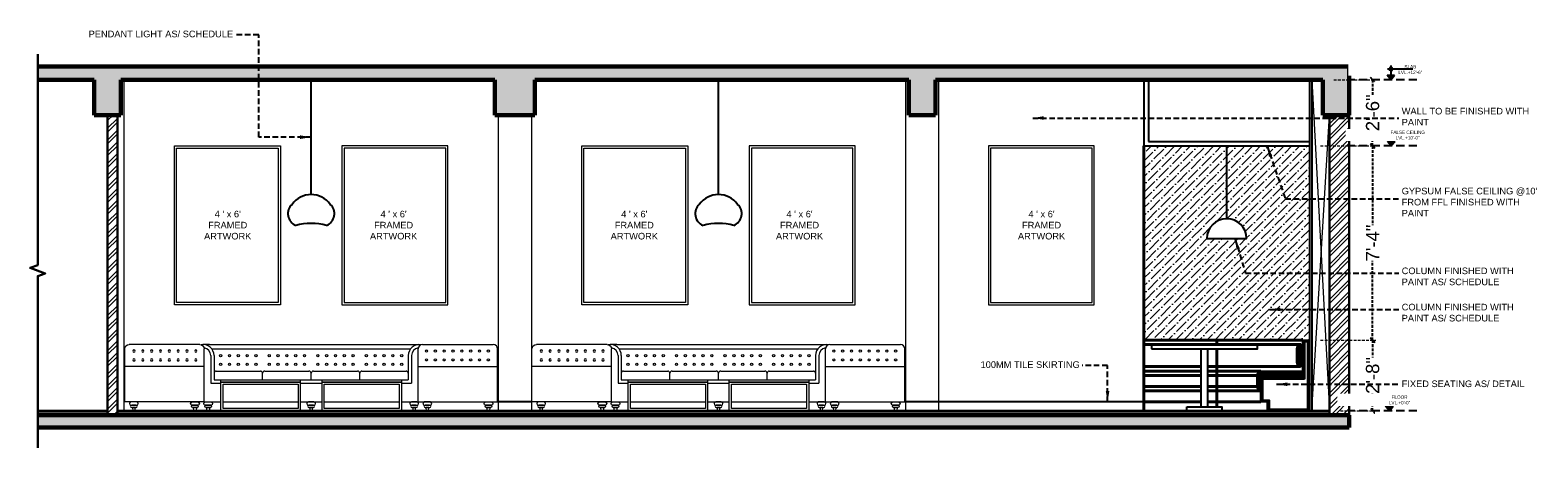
# Model space of a CAD drawing. Header units: inches. Extents: x 105152 to 158499, y 12149 to 30915.
# Tile 12 of 256: x 119772 to 120455, y 17111 to 17301. Entities that reach past the tile are written whole.
import ezdxf

# ---------------------------------------------------------------- set-up
doc = ezdxf.new("R2010")
doc.units = ezdxf.units.IN
doc.header["$MEASUREMENT"] = 0
doc.header["$PDMODE"] = 34
doc.linetypes.add('HIDDEN', pattern=[0.375, 0.25, -0.125])
doc.linetypes.add('HIDDEN2', pattern=[0.1875, 0.125, -0.0625])
for name, color, linetype, lineweight in [('HATCH', 253, 'Continuous', 0), ('PD_BRICK WALL_230', 4, 'Continuous', 50), ('PD_COLUMN', 2, 'Continuous', 60), ('PD_ELEVATION_03', 80, 'Continuous', 25), ('PD_ELEVATION_05', 50, 'Continuous', 40), ('PD_FIXTURE', 21, 'Continuous', 25), ('PD_FURNITURE_FIX', 20, 'Continuous', 18), ('PD_FURNITURE_LOOSE', 20, 'Continuous', 18), ('PD_HATCH', 45, 'Continuous', 9), ('TEXT', 7, 'Continuous', 15), ('TEXTOS', 174, 'Continuous', 25)]:
    doc.layers.add(name, color=color, linetype=linetype, lineweight=lineweight)
for name, color, linetype in [('PD_025_TEXT', 61, 'Continuous'), ('PD_DIMENSION', 101, 'Continuous'), ('PD_LIGHTING', 23, 'Continuous')]:
    doc.layers.add(name, color=color, linetype=linetype)
doc.styles.add('Arial', font='GOTHIC.TTF')
doc.styles.get("Standard").update_dxf_attribs({"font": 'arial.ttf', "height": 6})
doc.dimstyles.new('Civil', dxfattribs={"dimscale": 0.9999999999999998, "dimtxt": 9, "dimasz": 2, "dimexe": 2, "dimexo": 2, "dimgap": 0.09, "dimtad": 0, "dimdec": 0, "dimzin": 0, "dimdsep": 46, "dimlunit": 4, "dimtxsty": 'Arial', "dimblk": 'CLOSEDBLANK', "dimcen": 0, "dimclrd": 8, "dimclre": 8, "dimclrt": 7, "dimadec": 0, "dimazin": 0, "dimtfac": 0.9999999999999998, "dimtdec": 0, "dimtofl": 0, "dimtmove": 0, "dimatfit": 3, "dimfxl": 0.18, "dimtolj": 1, "dimtzin": 0, "dimarcsym": 1})
doc.dimstyles.new('Copy of MONTY-1', dxfattribs={"dimtxt": 6, "dimasz": 6, "dimexe": 1.625, "dimexo": 9.125, "dimgap": 0.09, "dimtad": 0, "dimdec": 1, "dimzin": 0, "dimdsep": 46, "dimlunit": 4, "dimtxsty": 'Standard', "dimblk": 'OBLIQUE', "dimcen": 1.125, "dimadec": 0, "dimazin": 0, "dimtfac": 1, "dimtdec": 1, "dimtofl": 0, "dimtmove": 0, "dimatfit": 3, "dimfxl": 7, "dimfxlon": 1, "dimtolj": 1, "dimtzin": 0, "dimlwe": 15, "dimarcsym": 1})

# ---------------------------------------------------------------- blocks, each defined once
blk = doc.blocks.new('sidesfoa4')
for p, q in [((-36.00000000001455, -6.615114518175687), (-36.00000000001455, 17.38488548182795)), ((-34.00000000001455, 19.38488548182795), (-2.000000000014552, 19.38488548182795)), ((-1.455191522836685e-11, -6.615114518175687), (-1.455191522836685e-11, 17.38488548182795)), ((-36.00000000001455, 9.485905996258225), (-1.455191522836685e-11, 9.485905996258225)), ((-36.00000000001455, -6.615114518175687), (-1.455191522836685e-11, -6.615114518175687))]:
    blk.add_line(p, q)
for points in [[(-30.58337382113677, -6.615114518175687), (-33.08337382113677, -6.615114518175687, 1), (-33.08337382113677, -8.115114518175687), (-30.58337382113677, -8.115114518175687, 1)], [(-5.416626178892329, -6.615114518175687), (-2.916626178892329, -6.615114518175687, -1), (-2.916626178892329, -8.115114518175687), (-5.416626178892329, -8.115114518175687, -1)], [(-30.83337382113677, -8.115114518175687), (-32.83337382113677, -8.115114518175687, 1), (-32.83337382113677, -9.115114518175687), (-30.83337382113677, -9.115114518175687, 1)], [(-5.166626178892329, -8.115114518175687), (-3.166626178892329, -8.115114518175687, -1), (-3.166626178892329, -9.115114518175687), (-5.166626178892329, -9.115114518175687, -1)]]:
    blk.add_lwpolyline(points, format="xyb", close=True)
for points in [[(-31.13216853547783, -9.115114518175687), (-32.53457910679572, -9.115114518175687), (-32.30780884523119, -10.61511451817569), (-31.35893879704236, -10.61511451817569)], [(-4.867831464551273, -9.115114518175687), (-3.465420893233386, -9.115114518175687), (-3.692191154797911, -10.61511451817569), (-4.641061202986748, -10.61511451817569)]]:
    blk.add_lwpolyline(points, close=True)
for centre in [(-32.2060339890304, 16.44111535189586), (-28.2060339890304, 16.44111535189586), (-24.2060339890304, 16.44111535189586), (-20.2060339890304, 16.44111535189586), (-16.2060339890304, 16.44111535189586), (-12.2060339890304, 16.44111535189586), (-8.206033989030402, 16.44111535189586), (-4.206033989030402, 16.44111535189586), (-32.2060339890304, 12.44111535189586), (-28.2060339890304, 12.44111535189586), (-24.2060339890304, 12.44111535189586), (-20.2060339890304, 12.44111535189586), (-16.2060339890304, 12.44111535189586), (-12.2060339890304, 12.44111535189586), (-8.206033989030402, 12.44111535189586), (-4.206033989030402, 12.44111535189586)]:
    blk.add_circle(centre, 0.5)
for centre, start, end in [((-34.00000000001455, 17.38488548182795), 90, 180), ((-2.000000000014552, 17.38488548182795), 0, 90)]:
    blk.add_arc(centre, 2, start, end)
blk = doc.blocks.new('sofasetelevat')
at = {"layer": 'PD_FURNITURE_FIX'}
for p, q in [((-36, 0), (-36, 24.00000000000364)), ((-34, 26.00000000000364), (-2, 26.00000000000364)), ((0, 0), (0, 24.00000000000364)), ((-36, 16.10102051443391), (0, 16.10102051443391)), ((-36, 0), (0, 0))]:
    blk.add_line(p, q, dxfattribs=at)
for points in [[(-125.381238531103, 10), (-89.38123853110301, 10), (-89.38123853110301, 9), (-125.381238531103, 9)], [(-125.381238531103, 9), (-89.38123853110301, 9), (-89.38123853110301, -4), (-125.381238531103, -4)], [(-124.381238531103, 8), (-90.38123853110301, 8), (-90.38123853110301, -3), (-124.381238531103, -3)], [(-79.55172212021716, 10), (-43.55172212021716, 10), (-43.55172212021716, 9), (-79.55172212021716, 9)], [(-79.55172212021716, 9), (-43.55172212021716, 9), (-43.55172212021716, -4), (-79.55172212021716, -4)], [(-78.55172212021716, 8), (-44.55172212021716, 8), (-44.55172212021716, -3), (-78.55172212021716, -3)], [(-31.13216853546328, -2.5), (-32.53457910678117, -2.5), (-32.30780884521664, -4), (-31.3589387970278, -4)], [(-4.867831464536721, -2.5), (-3.465420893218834, -2.5), (-3.692191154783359, -4), (-4.641061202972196, -4)]]:
    blk.add_lwpolyline(points, close=True, dxfattribs=at)
for points in [[(-30.58337382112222, 0), (-33.08337382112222, 0, 1), (-33.08337382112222, -1.5), (-30.58337382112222, -1.5, 1)], [(-5.416626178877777, 0), (-2.916626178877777, 0, -1), (-2.916626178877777, -1.5), (-5.416626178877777, -1.5, -1)], [(-30.83337382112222, -1.5), (-32.83337382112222, -1.5, 1), (-32.83337382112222, -2.5), (-30.83337382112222, -2.5, 1)], [(-5.166626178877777, -1.5), (-3.166626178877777, -1.5, -1), (-3.166626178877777, -2.5), (-5.166626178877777, -2.5, -1)]]:
    blk.add_lwpolyline(points, format="xyb", close=True, dxfattribs=at)
for centre in [(-32.20603398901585, 23.05622987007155), (-28.20603398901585, 23.05622987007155), (-24.20603398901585, 23.05622987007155), (-20.20603398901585, 23.05622987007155), (-16.20603398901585, 23.05622987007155), (-12.20603398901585, 23.05622987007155), (-8.20603398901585, 23.05622987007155), (-4.20603398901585, 23.05622987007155), (-32.20603398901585, 19.05622987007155), (-28.20603398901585, 19.05622987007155), (-24.20603398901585, 19.05622987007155), (-20.20603398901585, 19.05622987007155), (-16.20603398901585, 19.05622987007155), (-12.20603398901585, 19.05622987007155), (-8.20603398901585, 19.05622987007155), (-4.20603398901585, 19.05622987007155)]:
    blk.add_circle(centre, 0.5, dxfattribs=at)
for centre, start, end in [((-34, 24.00000000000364), 90, 180), ((-2, 24.00000000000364), 0, 90)]:
    blk.add_arc(centre, 2, start, end, dxfattribs=at)
at = {"layer": 'PD_HATCH'}
for p, q in [((-130.4664803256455, 26.00000000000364), (-133.4664803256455, 26.00000000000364)), ((-130.4664803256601, 26.00000000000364), (-38.46648032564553, 26.00000000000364)), ((-129.9664803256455, 21.00000000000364), (-129.9664803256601, 8.499999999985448)), ((-129.4664803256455, 24.00000000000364), (-39.46648032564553, 24.00000000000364)), ((-128.4664803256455, 21.00000000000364), (-128.4664803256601, 10.00000000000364)), ((-40.46648032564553, 21.00000000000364), (-40.46648032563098, 10.00000000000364)), ((-38.96648032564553, 21.00000000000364), (-38.96648032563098, 8.499999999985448)), ((-38.46648032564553, 26.00000000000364), (-35.46648032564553, 26.00000000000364)), ((-127.4664803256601, 14.00000000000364), (-107.4664803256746, 14.00000000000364)), ((-105.4664803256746, 14.00000000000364), (-85.46648032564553, 14.00000000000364)), ((-83.46648032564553, 14.00000000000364), (-63.46648032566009, 14.00000000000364)), ((-61.46648032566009, 14.00000000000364), (-41.46648032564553, 14.00000000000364)), ((-129.966480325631, 8.499999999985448), (-125.381238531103, 8.499999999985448)), ((-128.4664803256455, 10), (-40.46648032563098, 10.00000000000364)), ((-106.4664803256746, 10.00000000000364), (-106.4664803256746, 13.00000000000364)), ((-89.38123853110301, 8.499999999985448), (-79.55172212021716, 8.499999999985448)), ((-84.46648032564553, 10.00000000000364), (-84.46648032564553, 13.00000000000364)), ((-62.46648032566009, 10.00000000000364), (-62.46648032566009, 13.00000000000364)), ((-43.55172212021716, 8.499999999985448), (-38.96648032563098, 8.499999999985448)), ((-132.4664803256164, 3.637978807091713e-12), (-125.381238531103, 3.637978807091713e-12)), ((-124.381238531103, 3.637978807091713e-12), (-90.38123853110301, 3.637978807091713e-12)), ((-89.38123853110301, 3.637978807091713e-12), (-79.55172212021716, 3.637978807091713e-12)), ((-78.55172212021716, 3.637978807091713e-12), (-44.55172212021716, 3.637978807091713e-12)), ((-43.55172212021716, 3.637978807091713e-12), (-36, 3.637978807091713e-12))]:
    blk.add_line(p, q, dxfattribs=at)
for points in [[(-132.3536505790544, 0), (-129.8536505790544, 0, -1), (-129.8536505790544, -1.5), (-132.3536505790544, -1.5, -1)], [(-83.21648032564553, 3.637978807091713e-12), (-85.71648032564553, 3.637978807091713e-12, 1), (-85.71648032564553, -1.499999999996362), (-83.21648032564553, -1.499999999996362, 1)], [(-36.57931007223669, 0), (-39.07931007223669, 0, 1), (-39.07931007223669, -1.5), (-36.57931007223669, -1.5, 1)], [(-132.1036505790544, -1.5), (-130.1036505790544, -1.5, -1), (-130.1036505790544, -2.5), (-132.1036505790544, -2.5, -1)], [(-83.46648032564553, -1.499999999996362), (-85.46648032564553, -1.499999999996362, 1), (-85.46648032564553, -2.499999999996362), (-83.46648032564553, -2.499999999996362, 1)], [(-36.82931007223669, -1.5), (-38.82931007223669, -1.5, 1), (-38.82931007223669, -2.5), (-36.82931007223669, -2.5, 1)]]:
    blk.add_lwpolyline(points, format="xyb", close=True, dxfattribs=at)
for points in [[(-131.8048558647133, -2.5), (-130.4024452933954, -2.5), (-130.62921555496, -4), (-131.5780856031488, -4)], [(-83.76527503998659, -2.499999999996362), (-85.16768561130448, -2.499999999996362), (-84.94091534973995, -3.999999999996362), (-83.99204530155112, -3.999999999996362)], [(-37.12810478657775, -2.5), (-38.53051535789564, -2.5), (-38.30374509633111, -4), (-37.35487504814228, -4)]]:
    blk.add_lwpolyline(points, close=True, dxfattribs=at)
for centre in [(-125.4664803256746, 21.00000000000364), (-121.4664803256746, 21.00000000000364), (-117.4664803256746, 21.00000000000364), (-113.4664803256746, 21.00000000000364), (-109.4664803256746, 21.00000000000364), (-103.4664803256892, 21.00000000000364), (-99.46648032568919, 21.00000000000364), (-95.46648032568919, 21.00000000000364), (-91.46648032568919, 21.00000000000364), (-87.46648032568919, 21.00000000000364), (-81.46648032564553, 21.00000000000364), (-77.46648032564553, 21.00000000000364), (-73.46648032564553, 21.00000000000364), (-69.46648032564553, 21.00000000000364), (-65.46648032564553, 21.00000000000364), (-59.46648032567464, 21.00000000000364), (-55.46648032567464, 21.00000000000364), (-51.46648032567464, 21.00000000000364), (-47.46648032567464, 21.00000000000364), (-43.46648032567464, 21.00000000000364), (-125.4664803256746, 17.00000000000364), (-121.4664803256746, 17.00000000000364), (-117.4664803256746, 17.00000000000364), (-113.4664803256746, 17.00000000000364), (-109.4664803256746, 17.00000000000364), (-103.4664803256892, 17.00000000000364), (-99.46648032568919, 17.00000000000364), (-95.46648032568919, 17.00000000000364), (-91.46648032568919, 17.00000000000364), (-87.46648032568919, 17.00000000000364), (-81.46648032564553, 17.00000000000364), (-77.46648032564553, 17.00000000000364), (-73.46648032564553, 17.00000000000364), (-69.46648032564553, 17.00000000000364), (-65.46648032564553, 17.00000000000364), (-59.46648032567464, 17.00000000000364), (-55.46648032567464, 17.00000000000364), (-51.46648032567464, 17.00000000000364), (-47.46648032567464, 17.00000000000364), (-43.46648032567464, 17.00000000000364)]:
    blk.add_circle(centre, 0.5, dxfattribs=at)
for centre, radius, start, end in [((-133.4664803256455, 21.00000000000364), 5, 0, 100.3754848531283), ((-133.4664803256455, 21.00000000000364), 3.5, 0, 82.14735998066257), ((-35.46648032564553, 21.00000000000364), 5, 79.6245151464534, 180), ((-35.46648032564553, 21.00000000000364), 3.5, 97.85264001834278, 180), ((-127.4664803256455, 13.00000000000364), 1, 90, 180), ((-107.4664803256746, 13.00000000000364), 1, 0, 90), ((-105.4664803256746, 13.00000000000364), 1, 90, 180), ((-85.46648032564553, 13.00000000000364), 1, 0, 90), ((-83.46648032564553, 13.00000000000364), 1, 90, 180), ((-63.46648032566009, 13.00000000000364), 1, 0, 90), ((-61.46648032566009, 13.00000000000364), 1, 90, 180), ((-41.46648032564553, 13.00000000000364), 1, 0, 90), ((-132.4664803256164, 2.00000000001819), 2, 256.5120909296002, 270)]:
    blk.add_arc(centre, radius, start, end, dxfattribs=at)
at = {"layer": 'PD_FURNITURE_FIX', "xscale": -1}
blk.add_blockref('sidesfoa4', (-168.9329606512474, 6.615114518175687), dxfattribs=at)
blk = doc.blocks.new('_OBLIQUE')
at = {"color": 0, "linetype": 'ByBlock'}
blk.add_line((-0.5, -0.5), (0.5, 0.5), dxfattribs=at)
blk = doc.blocks.new('*D145')
at = {"layer": 'Defpoints', "color": 0, "linetype": 'HIDDEN2', "ltscale": 10, "transparency": 16777216}
for p in [(120351.3909863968, 17160.26887521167), (120379.9802324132, 17160.26887521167), (120360.3909863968, 17128.26861039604)]:
    blk.add_point(p, dxfattribs=at)
at = {"layer": 'PD_DIMENSION', "color": 0, "linetype": 'HIDDEN2', "lineweight": 15, "ltscale": 10, "transparency": 16777216}
for p, q in [((120356.3909863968, 17160.26887521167), (120381.4802324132, 17160.26887521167)), ((120365.3909863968, 17128.26861039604), (120381.4802324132, 17128.26861039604))]:
    blk.add_line(p, q, dxfattribs=at)
at = {"layer": 'PD_DIMENSION', "color": 0, "linetype": 'HIDDEN2', "lineweight": -2, "ltscale": 10, "transparency": 16777216}
for p, q in [((120379.9802324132, 17160.26887521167), (120379.9802324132, 17152.38466367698)), ((120379.9802324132, 17128.26861039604), (120379.9802324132, 17136.15282193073))]:
    blk.add_line(p, q, dxfattribs=at)
at = {"layer": 'PD_DIMENSION', "color": 0, "linetype": 'HIDDEN2', "lineweight": -2, "ltscale": 10, "transparency": 16777216, "xscale": 2, "yscale": 2, "zscale": 2}
for p, rotation in [((120379.9802324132, 17160.26887521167), 90), ((120379.9802324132, 17128.26861039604), 270)]:
    blk.add_blockref('_OBLIQUE', p, dxfattribs=dict(at, rotation=rotation))
at = {"layer": 'PD_DIMENSION', "color": 0, "linetype": 'HIDDEN2', "ltscale": 10, "transparency": 16777216, "insert": (120379.9802324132, 17144.26874280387), "char_height": 6, "attachment_point": 5, "rotation": 90}
blk.add_mtext('\\A1;2\'-8"', dxfattribs=at)
blk = doc.blocks.new('*D146')
at = {"layer": 'Defpoints', "color": 0, "linetype": 'HIDDEN2', "ltscale": 10, "transparency": 16777216}
for p in [(120351.3909863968, 17248.26861039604), (120379.9802324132, 17248.26861039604), (120351.3909863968, 17160.26887521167)]:
    blk.add_point(p, dxfattribs=at)
at = {"layer": 'PD_DIMENSION', "color": 0, "linetype": 'HIDDEN2', "lineweight": 15, "ltscale": 10, "transparency": 16777216}
for p, q in [((120356.3909863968, 17248.26861039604), (120381.4802324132, 17248.26861039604)), ((120356.3909863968, 17160.26887521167), (120381.4802324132, 17160.26887521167))]:
    blk.add_line(p, q, dxfattribs=at)
at = {"layer": 'PD_DIMENSION', "color": 0, "linetype": 'HIDDEN2', "lineweight": -2, "ltscale": 10, "transparency": 16777216}
for p, q in [((120379.9802324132, 17248.26861039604), (120379.9802324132, 17212.30894744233)), ((120379.9802324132, 17160.26887521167), (120379.9802324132, 17196.22853816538))]:
    blk.add_line(p, q, dxfattribs=at)
at = {"layer": 'PD_DIMENSION', "color": 0, "linetype": 'HIDDEN2', "lineweight": -2, "ltscale": 10, "transparency": 16777216, "xscale": 2, "yscale": 2, "zscale": 2}
for p, rotation in [((120379.9802324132, 17248.26861039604), 90), ((120379.9802324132, 17160.26887521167), 270)]:
    blk.add_blockref('_OBLIQUE', p, dxfattribs=dict(at, rotation=rotation))
at = {"layer": 'PD_DIMENSION', "color": 0, "linetype": 'HIDDEN2', "ltscale": 10, "transparency": 16777216, "insert": (120379.9802324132, 17204.26874280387), "char_height": 6, "attachment_point": 5, "rotation": 90}
blk.add_mtext('\\A1;7\'-4"', dxfattribs=at)
blk = doc.blocks.new('*D147')
at = {"layer": 'Defpoints', "color": 0, "linetype": 'HIDDEN2', "ltscale": 10, "transparency": 16777216}
for p in [(120357.3909863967, 17278.26861039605), (120379.9802324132, 17278.26861039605), (120351.3909863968, 17248.26861039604)]:
    blk.add_point(p, dxfattribs=at)
at = {"layer": 'PD_DIMENSION', "color": 0, "linetype": 'HIDDEN2', "lineweight": 15, "ltscale": 10, "transparency": 16777216}
for p, q in [((120362.3909863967, 17278.26861039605), (120381.4802324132, 17278.26861039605)), ((120356.3909863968, 17248.26861039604), (120381.4802324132, 17248.26861039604))]:
    blk.add_line(p, q, dxfattribs=at)
at = {"layer": 'PD_DIMENSION', "color": 0, "linetype": 'HIDDEN2', "lineweight": -2, "ltscale": 10, "transparency": 16777216}
for p, q in [((120379.9802324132, 17278.26861039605), (120379.9802324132, 17271.38453126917)), ((120379.9802324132, 17248.26861039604), (120379.9802324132, 17255.15268952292))]:
    blk.add_line(p, q, dxfattribs=at)
at = {"layer": 'PD_DIMENSION', "color": 0, "linetype": 'HIDDEN2', "lineweight": -2, "ltscale": 10, "transparency": 16777216, "xscale": 2, "yscale": 2, "zscale": 2}
for p, rotation in [((120379.9802324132, 17278.26861039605), 90), ((120379.9802324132, 17248.26861039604), 270)]:
    blk.add_blockref('_OBLIQUE', p, dxfattribs=dict(at, rotation=rotation))
at = {"layer": 'PD_DIMENSION', "color": 0, "linetype": 'HIDDEN2', "ltscale": 10, "transparency": 16777216, "insert": (120379.9802324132, 17263.26861039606), "char_height": 6, "attachment_point": 5, "rotation": 90}
blk.add_mtext('\\A1;2\'-6"', dxfattribs=at)
blk = doc.blocks.new('fvdf')
at = {"layer": 'HATCH', "ltscale": 3}
blk.add_hatch(color=256, dxfattribs=at).paths.add_polyline_path([(763.2517716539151, -477.8696567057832), (766.6622229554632, -477.8696567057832), (764.9569973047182, -479.8972577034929)])
at = {"layer": 'TEXTOS', "color": 6}
for p, q in [((755.0541245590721, -475.0616274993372), (766.5194163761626, -475.0616274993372)), ((764.9569973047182, -479.8972577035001), (763.2517716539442, -477.8696567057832)), ((766.6622229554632, -477.8696567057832), (763.2517716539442, -477.8696567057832)), ((764.9569973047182, -473.4992084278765), (764.9569973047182, -477.8696567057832)), ((764.9569973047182, -479.8972577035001), (766.6622229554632, -477.8696567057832))]:
    blk.add_line(p, q, dxfattribs=at)
blk.add_circle((764.9569973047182, -475.0616274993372), 0.7564807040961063, dxfattribs=at)
at = {"layer": 'TEXTOS', "color": 6, "lineweight": 5}
blk.add_circle((764.9569973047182, -475.0616274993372), 0.6703163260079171, dxfattribs=at)

msp = doc.modelspace()

# ---------------------------------------------------------------- hatches: boundary and pattern name
at = {"layer": 'PD_HATCH'}
h = msp.add_hatch(dxfattribs=at)
h.set_pattern_fill('AR-CONC', color=256)
h.set_pattern_definition([(49.99999999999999, (-1892.561503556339, 0), (7.172601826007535, -0.6275213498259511), [0.75, -8.25]), (355, (-1892.561503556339, 0), (-1.38751333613, 7.521921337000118), [0.6, -6.6]), (100.45144446, (-1891.963786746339, -0.05229344), (5.78508846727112, 6.894399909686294), [0.6374019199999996, -7.011421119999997]), (46.18420000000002, (-1892.561503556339, 2), (10.67241330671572, -1.655192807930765), [1.124999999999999, -12.37499999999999]), (96.63563549, (-1891.672136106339, 1.86206693), (9.346619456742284, 9.741186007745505), [0.95610342, -10.5171376]), (351.1841639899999, (-1892.561503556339, 2), (9.346619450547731, 9.741186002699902), [0.9, -9.90000001]), (21, (-1891.561503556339, 1.5), (5.969070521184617, -4.026188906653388), [0.75, -8.25]), (326.0000000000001, (-1891.561503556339, 1.5), (2.433153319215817, 7.25150045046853), [0.6, -6.6]), (71.45144474, (-1891.064081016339, 1.16448426), (8.402223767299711, 3.225311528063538), [0.6374019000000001, -7.01142112]), (37.50000000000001, (-1892.561503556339, 0), (0.1215985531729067, 3.328938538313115), [0, -6.52, 0, -6.7, 0, -6.625]), (7.499999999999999, (-1892.561503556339, 0), (2.630695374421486, 3.944117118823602), [0, -3.82, 0, -6.37, 0, -2.525]), (327.5, (-1894.791503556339, 0), (5.33822436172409, -0.2255487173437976), [0, -2.5, 0, -7.8, 0, -10.35]), (317.5, (-1895.791503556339, 0), (5.831861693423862, 1.001049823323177), [0, -3.25, 0, -5.18, 0, -7.35])])
h.paths.add_polyline_path([(120369.3909863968, 17284.26861039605), (119775.2790719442, 17284.26861039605), (119775.2790719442, 17278.26861039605), (119800.8909863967, 17278.26861039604), (119800.8909863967, 17262.26861039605), (119812.8909863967, 17262.26861039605), (119812.8909863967, 17278.26861039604), (119982.3909863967, 17278.26861039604), (119982.3909863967, 17262.26861039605), (120000.3909863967, 17262.26861039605), (120000.3909863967, 17278.26861039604), (120169.8909863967, 17278.26861039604), (120169.8909863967, 17262.26861039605), (120181.8909863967, 17262.26861039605), (120181.8909863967, 17278.26861039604), (120357.3909863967, 17278.26861039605), (120357.3909863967, 17262.26861039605), (120369.3909863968, 17262.26861039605)])
h.paths.add_polyline_path([(120369.3909863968, 17126.26861039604), (119775.2790719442, 17126.26861039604), (119775.2790719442, 17120.76861039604), (120369.3909863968, 17120.76861039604)])
h = msp.add_hatch(dxfattribs=at)
h.set_pattern_fill('ANSI32', color=256, scale=10)
h.set_pattern_definition([(45, (-1892.561503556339, 0), (-2.651650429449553, 2.651650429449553), []), (45, (-1890.793736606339, 0), (-2.651650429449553, 2.651650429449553), [])])
h.paths.add_polyline_path([(120369.3909863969, 17262.26861039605), (120360.3909863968, 17262.26861039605), (120360.3909863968, 17126.26861039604), (120369.3909863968, 17126.26861039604)])
h.paths.add_polyline_path([(119811.3910292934, 17262.26861039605), (119806.8910292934, 17262.26861039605), (119806.8910292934, 17126.26861039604), (119811.3910292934, 17126.26861039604)])
h = msp.add_hatch(dxfattribs=at)
h.set_pattern_fill('ANSI36', color=256, scale=20)
h.set_pattern_definition([(45, (-1892.561503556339, 0), (1.325825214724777, 4.861359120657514), [6.25, -1.25, 0, -1.25])])
h.paths.add_polyline_path([(120304.8909863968, 17206.26861269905, -0.4142135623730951), (120313.8909863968, 17215.26861269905), (120313.8909863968, 17248.26861039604), (120276.3909863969, 17248.26861039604), (120276.3909863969, 17160.26861269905), (120348.3909863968, 17160.26861269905), (120349.1409863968, 17160.26861269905), (120351.3909863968, 17160.26887521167), (120351.3909863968, 17248.26861039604), (120313.8909863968, 17248.26861039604), (120313.8909863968, 17215.26861269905, -0.4142135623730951), (120322.8909863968, 17206.26861269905)])
h = msp.add_hatch(dxfattribs=at)
h.set_pattern_fill('ANSI37', color=256, scale=2.5)
h.set_pattern_definition([(45, (-5448.975047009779, -768.633789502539), (-0.2209708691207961, 0.2209708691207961), []), (135, (-5448.975047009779, -768.633789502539), (-0.2209708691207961, -0.2209708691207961), [])])
edge = h.paths.add_edge_path()
edge.add_arc((120329.3909863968, 17144.26861269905), 2, 450, 540, ccw=False)
edge.add_line((120329.3909863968, 17146.26861269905), (120348.3909863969, 17146.26861269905))
edge.add_line((120348.3909863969, 17146.26861269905), (120348.3909863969, 17143.26861269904))
edge.add_line((120348.3909863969, 17143.26861269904), (120329.3909863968, 17143.26861269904))
edge.add_line((120329.3909863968, 17143.26861269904), (120329.3909863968, 17141.51861269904))
edge.add_line((120329.3909863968, 17141.51861269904), (120329.3907238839, 17141.51861269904))
edge.add_line((120329.3907238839, 17141.51861269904), (120329.390844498, 17137.26861270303))
edge.add_arc((120329.3909722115, 17139.26861269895), 1.999999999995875, 179.7842044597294, 269.99634127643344, ccw=False)
edge.add_line((120327.3909863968, 17139.27614536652), (120327.3909863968, 17144.26861269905))
edge = h.paths.add_edge_path()
edge.add_line((120345.3909863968, 17156.26861269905), (120345.3909863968, 17150.26861269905))
edge.add_arc((120347.3909863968, 17150.26861269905), 2, 540, 630)
edge.add_line((120347.3909863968, 17148.26861269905), (120348.3909863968, 17148.26861269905))
edge.add_line((120348.3909863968, 17148.26861269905), (120348.3909863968, 17158.26861269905))
edge.add_line((120348.3909863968, 17158.26861269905), (120347.3909863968, 17158.26861269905))
edge.add_arc((120347.3909863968, 17156.26861269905), 2, 450, 540)
h = msp.add_hatch(dxfattribs=at)
h.set_pattern_fill('ANSI37', color=256, scale=4)
h.set_pattern_definition([(45, (-46790.07682734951, -3913.213155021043), (-0.3535533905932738, 0.3535533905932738), []), (135, (-46790.07682734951, -3913.213155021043), (-0.3535533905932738, -0.3535533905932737), [])])
h.paths.add_polyline_path([(120348.3909863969, 17143.26861269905), (120348.3909863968, 17160.26861269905), (120349.1409863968, 17160.26861269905), (120349.1409863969, 17143.26861269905)])
h = msp.add_hatch(dxfattribs=at)
h.set_pattern_fill('ANSI37', color=256, scale=4, angle=90)
h.set_pattern_definition([(135, (-5448.975047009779, -768.633789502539), (-0.3535533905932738, -0.3535533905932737), []), (225, (-5448.975047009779, -768.633789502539), (0.3535533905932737, -0.3535533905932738), [])])
h.paths.add_polyline_path([(120349.1409863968, 17160.26861269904), (120351.3909863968, 17160.26887521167), (120351.3909863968, 17159.51887521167), (120349.1409863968, 17159.51861269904)])
h.paths.add_polyline_path([(120350.6409863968, 17159.51878770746), (120351.3909863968, 17159.51878770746), (120351.3909863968, 17128.26861039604), (120350.6409863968, 17128.26861039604)])
h = msp.add_hatch(dxfattribs=at)
h.set_pattern_fill('ANSI37', color=256, scale=4, angle=-90.00000000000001)
h.set_pattern_definition([(315, (99400.01202701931, 184384.3979865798), (0.3535533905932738, 0.3535533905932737), []), (44.99999999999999, (99400.01202701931, 184384.3979865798), (-0.3535533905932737, 0.3535533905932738), [])])
h.paths.add_polyline_path([(120349.1409863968, 17142.51861269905), (120329.3909863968, 17142.51861269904), (120329.3909863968, 17143.26861269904), (120349.1409863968, 17143.26861269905)])
h = msp.add_hatch(dxfattribs=at)
h.set_pattern_fill('ANSI37', color=256, scale=4, angle=-180)
h.set_pattern_definition([(225, (287711.9319204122, 38201.02238964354), (0.3535533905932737, -0.3535533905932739), []), (314.9999999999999, (287711.9319204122, 38201.02238964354), (0.3535533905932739, 0.3535533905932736), [])])
h.paths.add_polyline_path([(120330.1407238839, 17142.51861269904), (120330.1409863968, 17132.26861269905), (120329.3909863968, 17132.26861269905), (120329.3907238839, 17142.51861269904)])
h = msp.add_hatch(dxfattribs=at)
h.set_pattern_fill('ANSI37', color=256, scale=4, angle=-90.00000000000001)
h.set_pattern_definition([(315, (99395.82077881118, 184374.1479865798), (0.3535533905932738, 0.3535533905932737), []), (44.99999999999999, (99395.82077881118, 184374.1479865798), (-0.3535533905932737, 0.3535533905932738), [])])
h.paths.add_polyline_path([(120333.1409810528, 17132.26861269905), (120330.1409767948, 17132.26852934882), (120330.1409767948, 17133.01852934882), (120333.1409810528, 17133.01861269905)])
h = msp.add_hatch(dxfattribs=at)
h.set_pattern_fill('ANSI37', color=256, scale=4, angle=-180)
h.set_pattern_definition([(225, (287659.2994703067, 38153.11809632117), (0.3535533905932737, -0.3535533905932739), []), (314.9999999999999, (287659.2994703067, 38153.11809632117), (0.3535533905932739, 0.3535533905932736), [])])
h.paths.add_polyline_path([(120332.3910327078, 17129.01861269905), (120332.3909863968, 17132.26858566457), (120333.1409863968, 17132.26858566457), (120333.1410327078, 17129.01861269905)])
h = msp.add_hatch(dxfattribs=at)
h.set_pattern_fill('ANSI37', color=256, scale=4, angle=-90.00000000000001)
h.set_pattern_definition([(315, (99400.01202701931, 184370.1479865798), (0.3535533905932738, 0.3535533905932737), []), (44.99999999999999, (99400.01202701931, 184370.1479865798), (-0.3535533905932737, 0.3535533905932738), [])])
h.paths.add_polyline_path([(120350.6409863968, 17129.01861269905), (120350.6409863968, 17128.26861269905), (120332.3909863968, 17128.26861269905), (120332.3909863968, 17129.01861269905)])

# ---------------------------------------------------------------- linework, layer by layer
at = {"layer": 'PD_025_TEXT', "color": 8, "linetype": 'HIDDEN', "ltscale": 10}
msp.add_lwpolyline([(119875.3641392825, 17298.6614858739), (119864.8752627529, 17298.6614858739)], dxfattribs=at)
at = {"layer": 'PD_BRICK WALL_230', "lineweight": 30}
for p, q in [((119806.8910292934, 17262.26861039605), (119806.8910292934, 17126.26861039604)), ((119811.3910292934, 17262.26861039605), (119811.3910292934, 17126.26861039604)), ((120360.3909863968, 17262.26861039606), (120360.3909863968, 17126.26861039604)), ((120369.3909863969, 17262.26861039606), (120369.3909863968, 17126.26861039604))]:
    msp.add_line(p, q, dxfattribs=at)
at = {"layer": 'PD_COLUMN'}
for p, q in [((120369.3909863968, 17284.26861039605), (119775.2790719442, 17284.26861039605)), ((120369.3909863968, 17284.26861039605), (120369.3909863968, 17262.26861039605)), ((119800.8909863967, 17278.26861039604), (119775.2790719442, 17278.26861039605)), ((119800.8909863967, 17262.26861039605), (119800.8909863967, 17278.26861039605)), ((119812.8909863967, 17262.26861039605), (119812.8909863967, 17278.26861039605)), ((119982.3909863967, 17278.26861039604), (119812.8909863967, 17278.26861039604)), ((119982.3909863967, 17262.26861039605), (119982.3909863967, 17278.26861039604)), ((120000.3909863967, 17262.26861039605), (120000.3909863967, 17278.26861039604)), ((120169.8909863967, 17278.26861039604), (120000.3909863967, 17278.26861039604)), ((120169.8909863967, 17262.26861039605), (120169.8909863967, 17278.26861039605)), ((120181.8909863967, 17262.26861039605), (120181.8909863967, 17278.26861039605)), ((120357.3909863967, 17278.26861039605), (120181.8909863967, 17278.26861039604)), ((120357.3909863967, 17262.26861039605), (120357.3909863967, 17278.26861039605)), ((119812.8909863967, 17262.26861039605), (119800.8909863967, 17262.26861039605)), ((120000.3909863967, 17262.26861039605), (119982.3909863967, 17262.26861039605)), ((120181.8909863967, 17262.26861039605), (120169.8909863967, 17262.26861039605)), ((120357.3909863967, 17262.26861039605), (120369.3909863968, 17262.26861039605)), ((120369.3909863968, 17126.26861039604), (119775.2790719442, 17126.26861039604)), ((120369.3909863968, 17120.76861039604), (120369.3909863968, 17126.26861039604)), ((120369.3909863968, 17120.76861039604), (119775.2790719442, 17120.76861039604))]:
    msp.add_line(p, q, dxfattribs=at)
at = {"layer": 'PD_ELEVATION_03'}
for p, q in [((120276.3909863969, 17278.26861039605), (120276.3909863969, 17248.26861039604)), ((120278.3909863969, 17278.26861039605), (120278.3909863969, 17250.26861039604)), ((120351.3909863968, 17278.26861039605), (120351.3909863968, 17128.26861039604)), ((120352.3909863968, 17278.26861039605), (120352.3909863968, 17128.26861039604)), ((120276.3909863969, 17248.26861039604), (120351.3909863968, 17248.26861039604)), ((120278.3909863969, 17250.26861039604), (120351.3909863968, 17250.26861039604)), ((120302.2728589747, 17130.08395078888), (120302.2728589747, 17156.26861039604)), ((120305.2728589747, 17130.08395078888), (120305.2728589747, 17156.26861039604)), ((119806.8910292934, 17128.26861039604), (119775.2790719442, 17128.26861039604)), ((120360.3909863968, 17128.26861039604), (119811.3910292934, 17128.26861039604))]:
    msp.add_line(p, q, dxfattribs=at)
for points in [[(120279.7728589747, 17156.26861039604), (120327.7728589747, 17156.26861039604), (120327.7728589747, 17158.26861039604), (120279.7728589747, 17158.26861039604)], [(120295.8836566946, 17130.08395078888), (120311.6620612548, 17130.08395078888), (120311.6620612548, 17128.26861039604), (120295.8836566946, 17128.26861039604)]]:
    msp.add_lwpolyline(points, close=True, dxfattribs=at)
at = {"layer": 'PD_ELEVATION_03', "linetype": 'Continuous'}
for points in [[(120348.3909863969, 17143.26861269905), (120348.3909863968, 17160.26861269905), (120349.1409863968, 17160.26861269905), (120349.1409863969, 17143.26861269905)], [(120349.1409863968, 17160.26861269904), (120351.3909863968, 17160.26887521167), (120351.3909863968, 17159.51887521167), (120349.1409863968, 17159.51861269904)], [(120350.6409863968, 17159.51878770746), (120351.3909863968, 17159.51878770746), (120351.3909863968, 17128.26861039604), (120350.6409863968, 17128.26861039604)], [(120349.1409863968, 17142.51861269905), (120329.3909863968, 17142.51861269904), (120329.3909863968, 17143.26861269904), (120349.1409863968, 17143.26861269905)], [(120330.1407238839, 17142.51861269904), (120330.1409863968, 17132.26861269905), (120329.3909863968, 17132.26861269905), (120329.3907238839, 17142.51861269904)], [(120333.1409810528, 17132.26861269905), (120330.1409757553, 17132.26858057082), (120330.1409757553, 17133.01858057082), (120333.1409810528, 17133.01861269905)], [(120332.3910327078, 17129.01861269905), (120332.3909863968, 17132.26858566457), (120333.1409863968, 17132.26858566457), (120333.1410327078, 17129.01861269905)], [(120350.6409863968, 17128.26861269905), (120332.3909863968, 17128.26861269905), (120332.3909863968, 17129.01861269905), (120350.6409863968, 17129.01861269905)]]:
    msp.add_lwpolyline(points, close=True, dxfattribs=at)
at = {"layer": 'PD_ELEVATION_05'}
for p, q in [((120276.3909863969, 17248.26861039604), (120276.3909863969, 17160.26861269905)), ((120276.3909863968, 17160.26861269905), (120276.3909863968, 17128.26861039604)), ((120348.3909863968, 17160.26861269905), (120276.3909863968, 17160.26861269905)), ((120276.3909863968, 17158.26861269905), (120347.3909863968, 17158.26861269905)), ((120309.3909863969, 17160.26861269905), (120309.3909863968, 17158.26861269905)), ((120309.3909863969, 17156.26861039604), (120309.3909863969, 17130.08395078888)), ((120276.3909863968, 17148.26861269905), (120302.2728589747, 17148.26861269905)), ((120302.2728589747, 17146.26861269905), (120276.3909863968, 17146.26861269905)), ((120302.2728589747, 17144.26861269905), (120276.3909863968, 17144.26861269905)), ((120305.2728589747, 17148.26861269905), (120347.3379723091, 17148.26861269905)), ((120329.3909863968, 17146.26861269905), (120305.2728589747, 17146.26861269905)), ((120327.3909863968, 17144.26861269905), (120305.2728589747, 17144.26861269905)), ((120302.2728589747, 17139.26861269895), (120276.3909863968, 17139.26861269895)), ((120302.2728589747, 17137.26861270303), (120276.3909863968, 17137.26861270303)), ((120327.3909722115, 17139.26861269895), (120305.2728589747, 17139.26861269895)), ((120329.390844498, 17137.26861270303), (120305.2728589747, 17137.26861270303)), ((120302.2728589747, 17132.26861269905), (120276.3909863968, 17132.26861269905)), ((120329.3909863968, 17132.26861269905), (120305.2728589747, 17132.26861269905))]:
    msp.add_line(p, q, dxfattribs=at)
at = {"layer": 'PD_FIXTURE'}
for p, q in [((119998.8909863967, 17132.26861039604), (119983.8909863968, 17132.26861039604)), ((120276.3909863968, 17132.26861039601), (120168.3909863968, 17132.26861039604)), ((119806.8910292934, 17127.76861039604), (119775.2790719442, 17127.76861039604)), ((120360.3909863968, 17127.76861039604), (119811.3910292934, 17127.76861039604))]:
    msp.add_line(p, q, dxfattribs=at)
at = {"layer": 'PD_FURNITURE_FIX'}
for p, q in [((119814.3909863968, 17128.26861039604), (119814.3909863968, 17278.26861039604)), ((120168.3909863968, 17278.26861039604), (120168.3909863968, 17128.26861039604)), ((120183.3909863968, 17278.26861039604), (120183.3909863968, 17128.26861039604)), ((120352.3909863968, 17278.26861039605), (120360.3909863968, 17128.26861039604)), ((119983.8909863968, 17262.26861039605), (119983.8909863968, 17128.26861039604)), ((119998.8909863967, 17262.26861039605), (119998.8909863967, 17128.26861039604)), ((120352.3909863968, 17128.26861039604), (120360.3909863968, 17262.26861039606))]:
    msp.add_line(p, q, dxfattribs=at)
for points in [[(119837.2082631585, 17248.26861039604), (119885.2082631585, 17248.26861039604), (119885.2082631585, 17176.26861039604), (119837.2082631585, 17176.26861039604)], [(119838.2082631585, 17247.26861039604), (119884.2082631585, 17247.26861039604), (119884.2082631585, 17177.26861039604), (119838.2082631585, 17177.26861039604)], [(119961.0737096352, 17248.26861039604), (119913.0737096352, 17248.26861039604), (119913.0737096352, 17176.26861039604), (119961.0737096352, 17176.26861039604)], [(119960.0737096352, 17247.26861039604), (119914.0737096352, 17247.26861039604), (119914.0737096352, 17177.26861039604), (119960.0737096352, 17177.26861039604)], [(120021.7082631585, 17248.26861039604), (120069.7082631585, 17248.26861039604), (120069.7082631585, 17176.26861039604), (120021.7082631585, 17176.26861039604)], [(120022.7082631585, 17247.26861039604), (120068.7082631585, 17247.26861039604), (120068.7082631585, 17177.26861039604), (120022.7082631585, 17177.26861039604)], [(120145.5737096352, 17248.26861039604), (120097.5737096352, 17248.26861039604), (120097.5737096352, 17176.26861039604), (120145.5737096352, 17176.26861039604)], [(120144.5737096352, 17247.26861039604), (120098.5737096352, 17247.26861039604), (120098.5737096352, 17177.26861039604), (120144.5737096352, 17177.26861039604)], [(120253.8909863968, 17248.26861039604), (120205.8909863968, 17248.26861039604), (120205.8909863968, 17176.26861039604), (120253.8909863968, 17176.26861039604)], [(120252.8909863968, 17247.26861039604), (120206.8909863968, 17247.26861039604), (120206.8909863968, 17177.26861039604), (120252.8909863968, 17177.26861039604)]]:
    msp.add_lwpolyline(points, close=True, dxfattribs=at)
msp.add_lwpolyline([(120345.3909863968, 17156.26861269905), (120345.3909863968, 17150.26861269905, 0.414213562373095), (120347.3909863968, 17148.26861269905), (120348.3909863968, 17148.26861269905), (120348.3909863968, 17158.26861269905), (120347.3909863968, 17158.26861269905, 0.414213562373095)], format="xyb", close=True, dxfattribs=at)
msp.add_lwpolyline([(120348.3909863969, 17146.26861269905), (120329.3909863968, 17146.26861269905, 0.414213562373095), (120327.3909863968, 17144.26861269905), (120327.3909863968, 17139.27614536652, 0.4152984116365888), (120329.390844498, 17137.26861270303)], format="xyb", dxfattribs=at)
at = {"layer": 'PD_FURNITURE_LOOSE', "lineweight": 30}
msp.add_lwpolyline([(119775.2790719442, 17111.47317795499), (119775.2790719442, 17189.26861039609), (119778.7134187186, 17190.51861039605), (119771.8447251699, 17193.01861039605), (119775.2790719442, 17194.26861039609), (119775.2790719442, 17289.77745893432)], dxfattribs=at)
at = {"layer": 'PD_LIGHTING'}
for p, q in [((119899.1409863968, 17226.193126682), (119899.1409863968, 17278.26861039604)), ((120083.6409863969, 17226.19312668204), (120083.6409863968, 17278.26861039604)), ((120313.8909863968, 17215.26861269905), (120313.8909863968, 17248.26861269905))]:
    msp.add_line(p, q, dxfattribs=at)
msp.add_lwpolyline([(120304.8909863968, 17206.26861269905), (120322.8909863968, 17206.26861269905, 1)], format="xyb", close=True, dxfattribs=at)
for centre, radius, start, end in [((119899.1409863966, 17215.43439005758), 10.75873662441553, 36.23898885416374, 143.7610111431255), ((120083.6409863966, 17215.43439005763), 10.75873662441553, 36.23898885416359, 143.7610111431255), ((119894.3141807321, 17217.56581155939), 5.719243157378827, 132.3219416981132, 247.8509585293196), ((119903.967792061, 17217.56581155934), 5.719243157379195, 292.1490414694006, 47.6780583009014), ((120078.8141807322, 17217.56581155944), 5.719243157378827, 132.3219416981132, 247.8509585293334), ((120088.4677920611, 17217.56581155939), 5.719243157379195, 292.1490414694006, 47.6780583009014), ((119899.1409863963, 17186.02017722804), 27.16143353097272, 75.10226298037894, 104.8977370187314), ((120083.6409863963, 17186.02017722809), 27.16143353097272, 75.10226298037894, 104.8977370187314)]:
    msp.add_arc(centre, radius, start, end, dxfattribs=at)

# ---------------------------------------------------------------- block references
at = {"linetype": 'ByBlock', "xscale": -1}
for p in [(121153.3999180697, 17728.16586809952), (121152.5095348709, 17608.16586809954)]:
    msp.add_blockref('fvdf', p, dxfattribs=at)
for p in [(119983.6074667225, 17132.26861039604), (120168.1074667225, 17132.26861039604)]:
    msp.add_blockref('sofasetelevat', p)

# ---------------------------------------------------------------- texts
at = {"layer": 'PD_025_TEXT', "char_height": 3, "attachment_point": 5}
for s, width, insert in [('\\pxqr;PENDANT LIGHT AS/ SCHEDULE', 62.22083457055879, (119832.6640820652, 17298.97316549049, 6.345238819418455)), ('\\pxql;WALL TO BE FINISHED WITH PAINT', 62.22083457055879, (120424.2502147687, 17261.52616781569, 6.345238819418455)), ("\\pxql;GYPSUM FALSE CEILING @10' FROM FFL FINISHED WITH PAINT", 62.22083457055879, (120424.2502147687, 17222.81234358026, 6.345238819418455)), ("\\pxqc;4 ' x 6' FRAMED ARTWORK", 15.51914790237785, (119861.349919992, 17212.37080399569, 6.345238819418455)), ("\\pxqc;4 ' x 6' FRAMED ARTWORK", 15.51914790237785, (119936.4902335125, 17212.37080399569, 6.345238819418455)), ("\\pxqc;4 ' x 6' FRAMED ARTWORK", 15.51914790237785, (120045.5197560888, 17212.37080399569, 6.345238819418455)), ("\\pxqc;4 ' x 6' FRAMED ARTWORK", 15.51914790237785, (120120.3822781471, 17212.37080399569, 6.345238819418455)), ("\\pxqc;4 ' x 6' FRAMED ARTWORK", 15.51914790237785, (120230.0079476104, 17212.37080399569, 6.345238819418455)), ('\\pxql;COLUMN FINISHED WITH PAINT AS/ SCHEDULE', 62.22083457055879, (120424.2502147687, 17189.14861424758, 6.345238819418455)), ('\\pxql;COLUMN FINISHED WITH PAINT AS/ SCHEDULE', 62.22083457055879, (120424.2502147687, 17172.71979124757, 6.345238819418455)), ('\\pxqr;100MM TILE SKIRTING ', 62.22083457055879, (120216.1955797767, 17149.1685110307, 6.345238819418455)), ('\\pxql;FIXED SEATING AS/ DETAIL', 62.22083457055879, (120424.2502147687, 17140.47164178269, 6.345238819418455))]:
    msp.add_mtext_dynamic_manual_height_columns(s, width=width, gutter_width=53.95906856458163, heights=[14.83602731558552], dxfattribs=dict(at, insert=insert))

# ---------------------------------------------------------------- dimensions: what is measured, and where the dimension line sits
at = {"layer": 'PD_DIMENSION', "linetype": 'HIDDEN2', "ltscale": 10}
for base, p1, p2, picture, middle in [((120379.9802324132, 17278.26861039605), (120351.3909863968, 17248.26861039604), (120357.3909863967, 17278.26861039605), '*D147', (120379.9802324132, 17263.26861039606)), ((120379.9802324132, 17248.26861039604), (120351.3909863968, 17160.26887521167), (120351.3909863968, 17248.26861039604), '*D146', (120379.9802324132, 17204.26874280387)), ((120379.9802324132, 17160.26887521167), (120360.3909863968, 17128.26861039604), (120351.3909863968, 17160.26887521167), '*D145', (120379.9802324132, 17144.26874280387))]:
    dim = msp.add_linear_dim(base=base, p1=p1, p2=p2, angle=90, dimstyle='Copy of MONTY-1', override={"dimasz": 2, "dimexe": 1.5, "dimexo": 5, "dimtmove": 1, "dimfxl": 60}, dxfattribs=at)
    dim.commit()
    dim.dimension.update_dxf_attribs({"geometry": picture, "text_midpoint": middle})

# ---------------------------------------------------------------- leaders
at = {"layer": 'PD_025_TEXT', "linetype": 'HIDDEN', "ltscale": 10}
for points in [[(119899.1409863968, 17252.23086853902), (119875.3641392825, 17252.23086853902), (119875.3641392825, 17298.6614858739)], [(120226.0275969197, 17260.91851342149), (120391.7795386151, 17260.91851342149)], [(120332.1382008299, 17248.26861039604), (120340.4707640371, 17224.28122774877), (120391.7795386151, 17224.28122774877)], [(120317.6087122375, 17206.26861269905), (120322.43076385, 17190.61749841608), (120391.7795386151, 17190.61749841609)], [(120333.1955625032, 17174.18867541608), (120391.7795386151, 17174.18867541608)], [(120259.9115773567, 17132.26861039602), (120259.9115773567, 17148.85683141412), (120248.4067604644, 17148.85683141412)], [(120336.3856946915, 17140.29110984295), (120391.7795386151, 17140.29110984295)]]:
    msp.add_leader(points, dimstyle='Civil', override={"dimtxt": 8, "dimasz": 5, "dimclrt": 256, "dimfxl": 7, "dimfxlon": 1}, dxfattribs=at)

# ---------------------------------------------------------------- next in the draw order: texts
at = {"layer": 'TEXT', "char_height": 1.5, "width": 54.73522871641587, "attachment_point": 8, "bg_fill": 2}
for s, insert in [('{\\W0.8;SLAB \\PLVL.+12\'-6"}', (120397.0607002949, 17280.85821832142)), ('{\\W0.8;FALSE CEILING\\PLVL.+10\'-0"}', (120395.8457596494, 17251.18659412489)), ('{\\W0.8;FLOOR \\PLVL.+0\'-0"}', (120392.1751005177, 17131.18659412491))]:
    msp.add_mtext(s, dxfattribs=dict(at, insert=insert))

# ---------------------------------------------------------------- next in the draw order: linework, layer by layer
at = {"layer": 'PD_025_TEXT', "linetype": 'HIDDEN', "ltscale": 15}
for p, q in [((120400.0576656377, 17278.26861039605), (120369.3909863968, 17278.26861039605)), ((120400.0576656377, 17248.26861039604), (120369.3909863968, 17248.26861039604)), ((120400.0576656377, 17128.26861039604), (120369.3909863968, 17128.26861039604))]:
    msp.add_line(p, q, dxfattribs=at)

# ---------------------------------------------------------------- next in the draw order: block references
at = {"linetype": 'ByBlock', "xscale": -1}
msp.add_blockref('fvdf', (121153.184342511, 17758.16586809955), dxfattribs=at)

doc.saveas('drawing.dxf')
